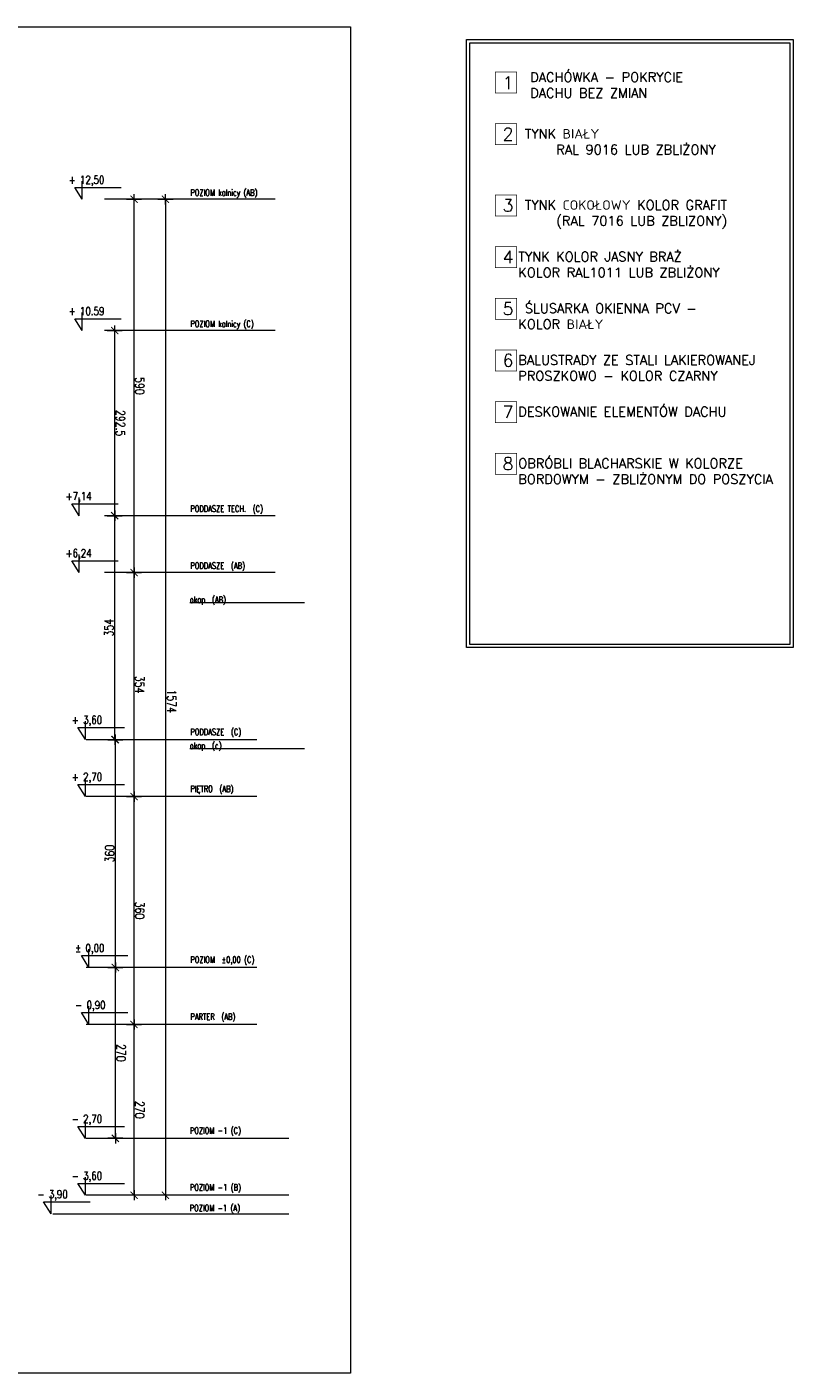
# Model space of a CAD drawing. Header units: millimetres. Extents: x 28291 to 177760, y -399809 to -170937.
# Tile 45 of 256: x 82177 to 83387, y -238865 to -236738. Entities that reach past the tile are written whole.
import ezdxf

# ---------------------------------------------------------------- set-up
doc = ezdxf.new("R2010")
doc.units = ezdxf.units.MM
doc.layers.get('0').update_dxf_attribs({"lineweight": 0})
for name, color, linetype, lineweight in [('! opisy okien elewacja', 7, 'Continuous', 0), ('0-rzedne-blok', 62, 'Continuous', 13), ('Ramka', 1, 'Continuous', 15)]:
    doc.layers.add(name, color=color, linetype=linetype, lineweight=lineweight)
doc.layers.add('!! 0_bloki rzędnych', color=7, linetype='Continuous', lineweight=0, plot=False)
doc.layers.add('ND', color=240, linetype='Continuous', lineweight=0, plot=False)
doc.layers.add('!!_1  OPISY ELEWACJE', color=250, linetype='Continuous')
doc.styles.add('DEUTSCH', font='SIMPLEX8')
doc.styles.add('SIMPLEX', font='simplex.shx', dxfattribs={"width": 0.77})
doc.styles.add('TXT', font='simplex.shx')
doc.dimstyles.new('OL PB 100', dxfattribs={"dimscale": 4, "dimtxt": 3.5, "dimasz": 0.2, "dimexe": 10, "dimexo": 10, "dimgap": 0.5, "dimtad": 1, "dimdec": 1, "dimrnd": 0.5, "dimzin": 9, "dimdsep": 46, "dimtxsty": 'SIMPLEX', "dimblk": 'thick_MSz', "dimcen": 0.05, "dimdle": 8, "dimse1": 1, "dimse2": 1, "dimclrd": 256, "dimclre": 256, "dimclrt": 3, "dimadec": 1, "dimazin": 2, "dimtfac": 1, "dimtdec": 1, "dimtix": 1, "dimtofl": 0, "dimtmove": 2, "dimatfit": 3, "dimldrblk": 'thick_MSz', "dimfxl": 10, "dimfxlon": 1, "dimtolj": 1, "dimlwd": -1, "dimlwe": -1, "dimarcsym": 0})

# ---------------------------------------------------------------- blocks, each defined once
blk = doc.blocks.new('thick_MSz')
for p, q in [((-10, 0), (10, 0)), ((0, 15), (0, -15))]:
    blk.add_line(p, q)
at = {"const_width": 2, "elevation": 2}
blk.add_lwpolyline([(-7.1, -7.1), (7.1, 7.1)], dxfattribs=at)
blk = doc.blocks.new('*D3793')
at = {"layer": 'DEFPOINTS', "color": 0, "ltscale": 100, "transparency": 16777216}
for p in [(15576.3, 8739.9), (15576.3, 8648.5), (15846.3, 8648.5)]:
    blk.add_point(p, dxfattribs=at)
at = {"layer": 'ND', "ltscale": 100, "transparency": 16777216}
blk.add_line((15845.5, 8739.9), (15577.1, 8739.9), dxfattribs=at)
at = {"layer": 'ND', "ltscale": 100, "transparency": 16777216, "xscale": 0.8, "yscale": 0.8, "zscale": 0.8}
for p, rotation in [((15576.3, 8739.9), 180.0000000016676), ((15846.3, 8739.9), 1.667546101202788e-09)]:
    blk.add_blockref('thick_MSz', p, dxfattribs=dict(at, rotation=rotation))
at = {"layer": 'ND', "color": 3, "ltscale": 100, "transparency": 16777216, "insert": (15711.3, 8748.9), "char_height": 14, "attachment_point": 5, "rotation": 0, "style": 'SIMPLEX'}
blk.add_mtext('\\A1;270', dxfattribs=at)
blk = doc.blocks.new('D_kota')
for p, q in [((8.7, 0), (8.7, 23)), ((-0.8, 15), (8.7, 15)), ((8.7, 0), (-0.8, 15))]:
    blk.add_line(p, q)
blk.add_lwpolyline([(-0.8, 15), (57.9, 15)])
at = {"style": 'DEUTSCH', "width": 0.8}
blk.add_attdef('POZ.ARCH', (7.3, 19.7), '', height=10, dxfattribs=at)
blk = doc.blocks.new('*D3794')
at = {"layer": 'DEFPOINTS', "color": 0, "ltscale": 100, "transparency": 16777216}
for p in [(15846.3, 8789.5), (14272.3, 8752.2), (15846.3, 8606.6)]:
    blk.add_point(p, dxfattribs=at)
at = {"layer": 'ND', "ltscale": 100, "transparency": 16777216}
blk.add_line((14273.1, 8789.5), (15845.5, 8789.5), dxfattribs=at)
at = {"layer": 'ND', "ltscale": 100, "transparency": 16777216, "xscale": 0.8, "yscale": 0.8, "zscale": 0.8}
for p, rotation in [((14272.3, 8789.5), 180.0000000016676), ((15846.3, 8789.5), 1.667517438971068e-09)]:
    blk.add_blockref('thick_MSz', p, dxfattribs=dict(at, rotation=rotation))
at = {"layer": 'ND', "color": 3, "ltscale": 100, "transparency": 16777216, "insert": (15065.7, 8799.5), "char_height": 14, "attachment_point": 5, "rotation": 0, "style": 'SIMPLEX'}
blk.add_mtext('\\A1;1574', dxfattribs=at)
blk = doc.blocks.new('*D3795')
at = {"layer": 'DEFPOINTS', "color": 0, "ltscale": 100, "transparency": 16777216}
for p in [(15216.3, 8739.9), (15216.3, 8648.5), (15576.3, 8648.5)]:
    blk.add_point(p, dxfattribs=at)
at = {"layer": 'ND', "ltscale": 100, "transparency": 16777216}
blk.add_line((15575.5, 8739.9), (15217.1, 8739.9), dxfattribs=at)
at = {"layer": 'ND', "ltscale": 100, "transparency": 16777216, "xscale": 0.8, "yscale": 0.8, "zscale": 0.8}
for p, rotation in [((15216.3, 8739.9), 180.0000000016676), ((15576.3, 8739.9), 1.667546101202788e-09)]:
    blk.add_blockref('thick_MSz', p, dxfattribs=dict(at, rotation=rotation))
at = {"layer": 'ND', "color": 3, "ltscale": 100, "transparency": 16777216, "insert": (15396.3, 8748.9), "char_height": 14, "attachment_point": 5, "rotation": 0, "style": 'SIMPLEX'}
blk.add_mtext('\\A1;360', dxfattribs=at)
blk = doc.blocks.new('*D3796')
at = {"layer": 'DEFPOINTS', "color": 0, "ltscale": 100, "transparency": 16777216}
for p in [(14862.3, 8739.9), (14862.3, 8648.6), (15216.3, 8648.5)]:
    blk.add_point(p, dxfattribs=at)
at = {"layer": 'ND', "ltscale": 100, "transparency": 16777216}
blk.add_line((15215.5, 8739.9), (14863.1, 8739.9), dxfattribs=at)
at = {"layer": 'ND', "ltscale": 100, "transparency": 16777216, "xscale": 0.8, "yscale": 0.8, "zscale": 0.8}
for p, rotation in [((14862.3, 8739.9), 180.0000000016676), ((15216.3, 8739.9), 1.667546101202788e-09)]:
    blk.add_blockref('thick_MSz', p, dxfattribs=dict(at, rotation=rotation))
at = {"layer": 'ND', "color": 3, "ltscale": 100, "transparency": 16777216, "insert": (15039.3, 8748.9), "char_height": 14, "attachment_point": 5, "rotation": 0, "style": 'SIMPLEX'}
blk.add_mtext('\\A1;354', dxfattribs=at)
blk = doc.blocks.new('*D3797')
at = {"layer": 'DEFPOINTS', "color": 0, "ltscale": 100, "transparency": 16777216}
for p in [(14272.3, 8739.9), (14272.3, 8693), (14862.3, 8648.6)]:
    blk.add_point(p, dxfattribs=at)
at = {"layer": 'ND', "ltscale": 100, "transparency": 16777216}
blk.add_line((14861.5, 8739.9), (14273.1, 8739.9), dxfattribs=at)
at = {"layer": 'ND', "ltscale": 100, "transparency": 16777216, "xscale": 0.8, "yscale": 0.8, "zscale": 0.8}
for p, rotation in [((14272.3, 8739.9), 180.0000000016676), ((14862.3, 8739.9), 1.667546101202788e-09)]:
    blk.add_blockref('thick_MSz', p, dxfattribs=dict(at, rotation=rotation))
at = {"layer": 'ND', "color": 3, "ltscale": 100, "transparency": 16777216, "insert": (14567.3, 8748.9), "char_height": 14, "attachment_point": 5, "rotation": 0, "style": 'SIMPLEX'}
blk.add_mtext('\\A1;590', dxfattribs=at)
blk = doc.blocks.new('*D3798')
at = {"layer": 'DEFPOINTS', "color": 0, "ltscale": 100, "transparency": 16777216}
for p in [(15486.3, 8710.4), (15486.3, 8648.5), (15756.3, 8648.5)]:
    blk.add_point(p, dxfattribs=at)
at = {"layer": 'ND', "ltscale": 100, "transparency": 16777216}
blk.add_line((15755.5, 8710.4), (15487.1, 8710.4), dxfattribs=at)
at = {"layer": 'ND', "ltscale": 100, "transparency": 16777216, "xscale": 0.8, "yscale": 0.8, "zscale": 0.8}
for p, rotation in [((15486.3, 8710.4), 180.0000000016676), ((15756.3, 8710.4), 1.667546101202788e-09)]:
    blk.add_blockref('thick_MSz', p, dxfattribs=dict(at, rotation=rotation))
at = {"layer": 'ND', "color": 3, "ltscale": 100, "transparency": 16777216, "insert": (15621.3, 8719.4), "char_height": 14, "attachment_point": 5, "rotation": 0, "style": 'SIMPLEX'}
blk.add_mtext('\\A1;270', dxfattribs=at)
blk = doc.blocks.new('*D3799')
at = {"layer": 'DEFPOINTS', "color": 0, "ltscale": 100, "transparency": 16777216}
for p in [(15126.3, 8710.4), (15126.3, 8648.5), (15486.3, 8648.5)]:
    blk.add_point(p, dxfattribs=at)
at = {"layer": 'ND', "ltscale": 100, "transparency": 16777216}
blk.add_line((15485.5, 8710.4), (15127.1, 8710.4), dxfattribs=at)
at = {"layer": 'ND', "ltscale": 100, "transparency": 16777216, "xscale": 0.8, "yscale": 0.8, "zscale": 0.8, "rotation": 180}
blk.add_blockref('thick_MSz', (15126.3, 8710.4), dxfattribs=at)
at = {"layer": 'ND', "ltscale": 100, "transparency": 16777216, "xscale": 0.8, "yscale": 0.8, "zscale": 0.8}
blk.add_blockref('thick_MSz', (15486.3, 8710.4), dxfattribs=at)
at = {"layer": 'ND', "color": 3, "ltscale": 100, "transparency": 16777216, "insert": (15306.3, 8701.4), "char_height": 14, "attachment_point": 5, "rotation": 180, "style": 'SIMPLEX'}
blk.add_mtext('\\A1;360', dxfattribs=at)
blk = doc.blocks.new('*D3791')
at = {"layer": 'DEFPOINTS', "color": 0, "ltscale": 100, "transparency": 16777216}
for p in [(14772.3, 8709.4), (14772.3, 8648.5), (15126.3, 8648.5)]:
    blk.add_point(p, dxfattribs=at)
at = {"layer": 'ND', "ltscale": 100, "transparency": 16777216}
blk.add_line((15125.5, 8709.4), (14773.1, 8709.4), dxfattribs=at)
at = {"layer": 'ND', "ltscale": 100, "transparency": 16777216, "xscale": 0.8, "yscale": 0.8, "zscale": 0.8, "rotation": 180}
blk.add_blockref('thick_MSz', (14772.3, 8709.4), dxfattribs=at)
at = {"layer": 'ND', "ltscale": 100, "transparency": 16777216, "xscale": 0.8, "yscale": 0.8, "zscale": 0.8}
blk.add_blockref('thick_MSz', (15126.3, 8709.4), dxfattribs=at)
at = {"layer": 'ND', "color": 3, "ltscale": 100, "transparency": 16777216, "insert": (14949.3, 8700.4), "char_height": 14, "attachment_point": 5, "rotation": 180, "style": 'SIMPLEX'}
blk.add_mtext('\\A1;354', dxfattribs=at)
blk = doc.blocks.new('*D3792')
at = {"layer": 'DEFPOINTS', "color": 0, "ltscale": 100, "transparency": 16777216}
for p in [(14479.8, 8709.4), (14479.8, 8593.5), (14772.3, 8593.5)]:
    blk.add_point(p, dxfattribs=at)
at = {"layer": 'ND', "ltscale": 100, "transparency": 16777216}
blk.add_line((14771.5, 8709.4), (14480.6, 8709.4), dxfattribs=at)
at = {"layer": 'ND', "ltscale": 100, "transparency": 16777216, "xscale": 0.8, "yscale": 0.8, "zscale": 0.8, "rotation": 180}
blk.add_blockref('thick_MSz', (14479.8, 8709.4), dxfattribs=at)
at = {"layer": 'ND', "ltscale": 100, "transparency": 16777216, "xscale": 0.8, "yscale": 0.8, "zscale": 0.8}
blk.add_blockref('thick_MSz', (14772.3, 8709.4), dxfattribs=at)
at = {"layer": 'ND', "color": 3, "ltscale": 100, "transparency": 16777216, "insert": (14626.1, 8718.4), "char_height": 14, "attachment_point": 5, "style": 'SIMPLEX'}
blk.add_mtext('\\A1;292.5', dxfattribs=at)
blk = doc.blocks.new('POZIOMY BLOK')
for p, q in [((14909.91, 9009.49), (14909.91, 8828.06)), ((15140.67, 9009.49), (15140.67, 8828.06)), ((15756.32, 8984.49), (15756.32, 8664.25)), ((15846.32, 8984.49), (15846.32, 8664.25)), ((15876.32, 8984.49), (15876.32, 8664.25)), ((14272.32, 8962.8), (14272.32, 8693.05)), ((14479.8, 8962.8), (14479.8, 8693.05)), ((14772.32, 8962.8), (14772.32, 8693.05)), ((14862.32, 8962.8), (14862.32, 8693.05)), ((15126.32, 8934), (15126.32, 8664.25)), ((15216.32, 8934), (15216.32, 8664.25)), ((15486.32, 8934), (15486.32, 8664.25)), ((15576.32, 8934), (15576.32, 8664.25)), ((15876.32, 8682.25), (15876.32, 8611.49))]:
    blk.add_line(p, q)
at = {"layer": '0-rzedne-blok'}
ref = blk.add_blockref('D_kota', (15125.85, 8652.26), dxfattribs=dict(at, xscale=1.250000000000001, yscale=1.250000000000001, zscale=1.250000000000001, rotation=89.99999992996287))
ref.add_attrib('POZ.ARCH', '+ 3,60', (15101.27, 8641.44), dxfattribs={"layer": '0', "height": 12.5, "rotation": 90, "style": 'DEUTSCH', "width": 0.8})
ref = blk.add_blockref('D_kota', (15215.85, 8652.26), dxfattribs=dict(at, xscale=1.250000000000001, yscale=1.250000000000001, zscale=1.250000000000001, rotation=89.99999992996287))
ref.add_attrib('POZ.ARCH', '+ 2,70', (15191.27, 8641.44), dxfattribs={"layer": '0', "height": 12.5, "rotation": 90, "style": 'DEUTSCH', "width": 0.8})
ref = blk.add_blockref('D_kota', (15486.32, 8657.67), dxfattribs=dict(at, xscale=1.250000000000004, yscale=1.250000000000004, zscale=1.250000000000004, rotation=90))
ref.add_attrib('POZ.ARCH', '%%p 0,00  ', (15461.74, 8646.85), dxfattribs={"layer": '0', "height": 12.5, "rotation": 90, "style": 'DEUTSCH', "width": 0.8})
ref = blk.add_blockref('D_kota', (15576.32, 8657.67), dxfattribs=dict(at, xscale=1.250000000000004, yscale=1.250000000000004, zscale=1.250000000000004, rotation=90))
ref.add_attrib('POZ.ARCH', '- 0,90  ', (15551.74, 8646.85), dxfattribs={"layer": '0', "height": 12.5, "rotation": 90, "style": 'DEUTSCH', "width": 0.8})
ref = blk.add_blockref('D_kota', (15756.32, 8652.26), dxfattribs=dict(at, xscale=1.250000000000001, yscale=1.250000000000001, zscale=1.250000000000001, rotation=89.99999992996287))
ref.add_attrib('POZ.ARCH', '- 2,70', (15731.74, 8641.44), dxfattribs={"layer": '0', "height": 12.5, "rotation": 90, "style": 'DEUTSCH', "width": 0.8})
ref = blk.add_blockref('D_kota', (15846.32, 8652.26), dxfattribs=dict(at, xscale=1.250000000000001, yscale=1.250000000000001, zscale=1.250000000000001, rotation=89.99999992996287))
ref.add_attrib('POZ.ARCH', '- 3,60', (15821.74, 8641.44), dxfattribs={"layer": '0', "height": 12.5, "rotation": 90, "style": 'DEUTSCH', "width": 0.8})
ref = blk.add_blockref('D_kota', (14272.32, 8647.32), dxfattribs=dict(at, xscale=1.250000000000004, yscale=1.250000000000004, zscale=1.250000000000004, rotation=90))
ref.add_attrib('POZ.ARCH', '+ 12,50', (14247.74, 8636.49), dxfattribs={"layer": '0', "height": 12.5, "rotation": 90, "style": 'DEUTSCH', "width": 0.8})
ref = blk.add_blockref('D_kota', (14479.8, 8647.32), dxfattribs=dict(at, xscale=1.250000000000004, yscale=1.250000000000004, zscale=1.250000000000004, rotation=90))
ref.add_attrib('POZ.ARCH', '+ 10.59', (14455.22, 8636.49), dxfattribs={"layer": '0', "height": 12.5, "rotation": 90, "style": 'DEUTSCH', "width": 0.8})
ref = blk.add_blockref('D_kota', (14772.32, 8642.51), dxfattribs=dict(at, xscale=1.250000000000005, yscale=1.250000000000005, zscale=1.250000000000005, rotation=90))
ref.add_attrib('POZ.ARCH', '+7,14', (14747.74, 8631.68), dxfattribs={"layer": '0', "height": 12.5, "rotation": 90, "style": 'DEUTSCH', "width": 0.8})
ref = blk.add_blockref('D_kota', (14862.32, 8642.51), dxfattribs=dict(at, xscale=1.250000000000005, yscale=1.250000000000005, zscale=1.250000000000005, rotation=90))
ref.add_attrib('POZ.ARCH', '+6,24', (14837.74, 8631.68), dxfattribs={"layer": '0', "height": 12.5, "rotation": 90, "style": 'DEUTSCH', "width": 0.8})
ref = blk.add_blockref('D_kota', (15875.5, 8597.99), dxfattribs=dict(at, xscale=1.250000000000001, yscale=1.250000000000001, zscale=1.250000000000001, rotation=89.99999992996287))
ref.add_attrib('POZ.ARCH', '- 3,90', (15850.92, 8587.16), dxfattribs={"layer": '0', "height": 12.5, "rotation": 90, "style": 'DEUTSCH', "width": 0.8})
at = {"style": 'SIMPLEX', "width": 0.77}
for s, p in [('POZIOM kalnicy (AB)', (14266.63, 8829.03, -0.04)), ('POZIOM kalnicy (C)', (14474.11, 8829.03, -0.04)), ('PODDASZE TECH.  (C)', (14766.35, 8829.03, -0.04)), ('POZIOM  %%P0,00 (C)', (15478.99, 8829.03, -0.04)), ('PODDASZE  (AB)', (14856.35, 8829.03, -0.04)), ('PODDASZE  (C)', (15118.99, 8829.03, -0.04)), ('PIĘTRO  (AB)', (15208.99, 8829.03, -0.04)), ('POZIOM -1 (C)', (15748.99, 8828.23, -0.04)), ('POZIOM -1 (B)', (15838.99, 8828.23, -0.04)), ('POZIOM -1 (A)', (15871.38, 8827.97, -0.04)), ('okap  (AB)', (14909.91, 8828.06)), ('PARTER  (AB)', (15568.99, 8829.03, -0.04)), ('okap  (c)', (15140.67, 8828.06))]:
    blk.add_text(s, height=10, rotation=90, dxfattribs=at).set_placement(p)
at = {"layer": 'ND', "ltscale": 100}
dim = blk.add_linear_dim(base=(15846.32, 8789.48), p1=(14272.32, 8752.23), p2=(15846.32, 8606.6), angle=180, dimstyle='OL PB 100', dxfattribs=at)
dim.commit()
dim.dimension.update_dxf_attribs({"geometry": '*D3794', "text_midpoint": (15065.71, 8799.48), "dimtype": 160})
for base, p1, p2, picture, middle in [((14272.32, 8739.89), (14862.32, 8648.65), (14272.32, 8693.05), '*D3797', (14567.32, 8748.89)), ((14862.32, 8739.89), (15216.32, 8648.52), (14862.32, 8648.65), '*D3796', (15039.32, 8748.89)), ((15216.32, 8739.89), (15576.32, 8648.52), (15216.32, 8648.52), '*D3795', (15396.32, 8748.89)), ((15576.32, 8739.89), (15846.32, 8648.52), (15576.32, 8648.52), '*D3793', (15711.32, 8748.89)), ((15486.32, 8710.39), (15756.32, 8648.52), (15486.32, 8648.52), '*D3798', (15621.32, 8719.39)), ((14772.32, 8709.43), (15126.32, 8648.52), (14772.32, 8648.52), '*D3791', (14949.32, 8700.43)), ((15126.32, 8710.39), (15486.32, 8648.52), (15126.32, 8648.52), '*D3799', (15306.32, 8701.39))]:
    dim = blk.add_linear_dim(base=base, p1=p1, p2=p2, angle=180, dimstyle='OL PB 100', dxfattribs=at)
    dim.commit()
    dim.dimension.update_dxf_attribs({"geometry": picture, "text_midpoint": middle})
dim = blk.add_linear_dim(base=(14479.8, 8709.43), p1=(14772.32, 8593.49), p2=(14479.8, 8593.49), dimstyle='OL PB 100', dxfattribs=at)
dim.commit()
dim.dimension.update_dxf_attribs({"geometry": '*D3792', "text_midpoint": (14626.06, 8718.43)})

msp = doc.modelspace()

# ---------------------------------------------------------------- linework, layer by layer
at = {"layer": '! opisy okien elewacja'}
msp.add_lwpolyline([(82687.95751, -238865.24478), (75348.20682, -238865.24478), (75348.20682, -236737.82104), (82687.95751, -236737.82104)], close=True, dxfattribs=at)
at = {"layer": '!!_1  OPISY ELEWACJE', "const_width": 1}
for points in [[(82916.62657, -236809.26481), (82950.4139, -236809.26481), (82950.4139, -236842.3601), (82916.62657, -236842.3601)], [(82916.62657, -236809.26481), (82950.4139, -236809.26481), (82950.4139, -236842.3601), (82916.62657, -236842.3601)], [(82916.62657, -236890.91942), (82950.4139, -236890.91942), (82950.4139, -236924.01471), (82916.62657, -236924.01471)], [(82916.62657, -236890.91942), (82950.4139, -236890.91942), (82950.4139, -236924.01471), (82916.62657, -236924.01471)], [(82916.62657, -237003.50213), (82950.4139, -237003.50213), (82950.4139, -237036.59741), (82916.62657, -237036.59741)], [(82916.62657, -237003.50213), (82950.4139, -237003.50213), (82950.4139, -237036.59741), (82916.62657, -237036.59741)], [(82916.62657, -237085.15674), (82950.4139, -237085.15674), (82950.4139, -237118.25202), (82916.62657, -237118.25202)], [(82916.62657, -237085.15674), (82950.4139, -237085.15674), (82950.4139, -237118.25202), (82916.62657, -237118.25202)], [(82916.62657, -237166.81135), (82950.4139, -237166.81135), (82950.4139, -237199.90664), (82916.62657, -237199.90664)], [(82916.62657, -237166.81135), (82950.4139, -237166.81135), (82950.4139, -237199.90664), (82916.62657, -237199.90664)], [(82916.62657, -237248.46596), (82950.4139, -237248.46596), (82950.4139, -237281.56125), (82916.62657, -237281.56125)], [(82916.62657, -237248.46596), (82950.4139, -237248.46596), (82950.4139, -237281.56125), (82916.62657, -237281.56125)], [(82916.62657, -237330.12058), (82950.4139, -237330.12058), (82950.4139, -237363.21586), (82916.62657, -237363.21586)], [(82916.62657, -237330.12058), (82950.4139, -237330.12058), (82950.4139, -237363.21586), (82916.62657, -237363.21586)], [(82916.62657, -237411.77519), (82950.4139, -237411.77519), (82950.4139, -237444.87048), (82916.62657, -237444.87048)], [(82916.62657, -237411.77519), (82950.4139, -237411.77519), (82950.4139, -237444.87048), (82916.62657, -237444.87048)]]:
    msp.add_lwpolyline(points, close=True, dxfattribs=at)
at = {"layer": 'Ramka', "color": 2}
for points in [[(82871.43491, -236757.85967), (83387.43161, -236757.85967), (83387.43161, -237718.62999), (82871.43491, -237718.62999)], [(82876.43491, -236762.85967), (83382.43161, -236762.85967), (83382.43161, -237713.62999), (82876.43491, -237713.62999)], [(82876.43491, -236762.85967), (83382.43161, -236762.85967), (83382.43161, -237713.62999), (82876.43491, -237713.62999)]]:
    msp.add_lwpolyline(points, close=True, dxfattribs=at)

# ---------------------------------------------------------------- block references
at = {"layer": '!! 0_bloki rzędnych', "linetype": 'Continuous', "rotation": 270}
msp.add_blockref('POZIOMY BLOK', (73605.9279, -222737.94325), dxfattribs=at)

# ---------------------------------------------------------------- texts
at = {"layer": '!!_1  OPISY ELEWACJE', "attachment_point": 1, "style": 'TXT'}
for s, width, insert, char_height in [('1', 33.7873238, (82928.39086, -236816.14265), 20), ('1', 33.7873238, (82928.39086, -236816.14265), 20), ('DACHÓWKA - POKRYCIE DACHU BEZ ZMIAN', 342.1048269, (82971.8715, -236809.71187), 15), ('2', 33.7873238, (82928.39086, -236897.18682), 20), ('2', 33.7873238, (82928.39086, -236897.18682), 20), (' TYNK BIAŁY\\P ^IRAL 9016 LUB ZBLIŻONY', 420.1649079, (82953.13264, -236899.22391), 15), ('3', 33.7873238, (82928.39086, -237009.76952), 20), ('3', 33.7873238, (82928.39086, -237009.76952), 20), (' TYNK COKOŁOWY KOLOR GRAFIT     ^I(RAL 7016 LUB ZBLIZONY)', 398.083542, (82953.13264, -237011.80661), 15), (' TYNK COKOŁOWY KOLOR GRAFIT     ^I(RAL 7016 LUB ZBLIZONY)', 398.083542, (82953.13264, -237011.80661), 15), ('4', 33.7873238, (82928.39086, -237091.42414), 20), ('4', 33.7873238, (82928.39086, -237091.42414), 20), ('TYNK KOLOR JASNY BRAŻ\\PKOLOR RAL1011 LUB ZBLIŻONY', 429.2989724, (82953.13264, -237093.46123), 15), ('5', 33.7873238, (82928.39086, -237173.07875), 20), ('5', 33.7873238, (82928.39086, -237173.07875), 20), (' ŚLUSARKA OKIENNA PCV - KOLOR BIAŁY', 347.9432852, (82953.13264, -237175.11584), 15), ('6', 33.7873238, (82928.39086, -237254.73336), 20), ('6', 33.7873238, (82928.39086, -237254.73336), 20), ('BALUSTRADY ZE STALI LAKIEROWANEJ PROSZKOWO - KOLOR CZARNY', 429.2989724, (82953.13264, -237256.77045), 15), ('DESKOWANIE ELEMENTÓW DACHU', 429.2989724, (82953.13264, -237338.42507), 15), ('7', 33.7873238, (82928.39086, -237336.38798), 20), ('8', 33.7873238, (82928.39086, -237418.04259), 20), ('OBRÓBLI BLACHARSKIE W KOLORZE\\PBORDOWYM - ZBLIŻONYM DO POSZYCIA', 429.2989724, (82953.13264, -237420.07968), 15)]:
    msp.add_mtext_dynamic_manual_height_columns(s, width=width, gutter_width=75, heights=[0], dxfattribs=dict(at, insert=insert, char_height=char_height))

doc.saveas('drawing.dxf')
